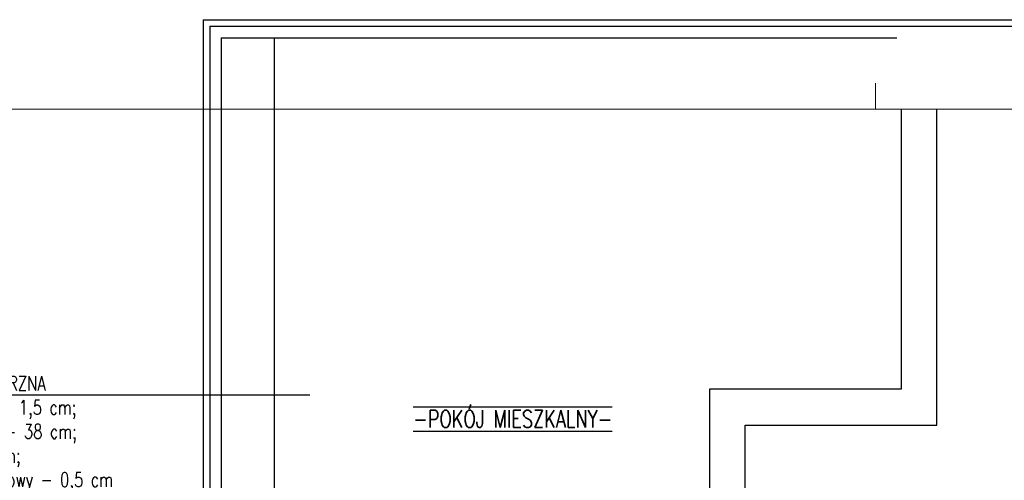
# Model space of a CAD drawing. Header units: millimetres. Extents: x -1147 to 4913, y -2332 to 921.
# Tile 39 of 119: x -181 to 501, y 347 to 666. Entities that reach past the tile are written whole.
import ezdxf
from ezdxf import colors
from ezdxf.entities.mleader import LeaderData, LeaderLine
from ezdxf.math import Vec2, Vec3

# ---------------------------------------------------------------- set-up
doc = ezdxf.new("R2010")
doc.units = ezdxf.units.MM
doc.header["$LTSCALE"] = 0.2
for name, color, linetype in [('A-ocieplenie', 6, 'Continuous'), ('A-opis', 7, 'Continuous'), ('A-widok', 41, 'Continuous'), ('A-ściany', 140, 'Continuous'), ('C00-00-00', 7, 'Continuous')]:
    doc.layers.add(name, color=color, linetype=linetype)
doc.styles.add('Arch-Dim', font='romans.shx', dxfattribs={"width": 0.75})

# ---------------------------------------------------------------- blocks, each defined once
blk = doc.blocks.new('_None')

msp = doc.modelspace()

# ---------------------------------------------------------------- linework, layer by layer
at = {"layer": 'A-ocieplenie'}
for q in [(-49, 314.25), (3199.612, 661.75)]:
    msp.add_line((-49, 661.75), q, dxfattribs=at)
at = {"layer": 'A-widok'}
for q in [(3199.612, 666.25), (-53.5, 157.997)]:
    msp.add_line((-53.5, 666.25), q, dxfattribs=at)
at = {"layer": 'A-ściany'}
for p, q in [((-41, 653.75), (-41, 319.5)), ((-41, 653.75), (426.648, 653.75)), ((-4.5, 653.75), (-4.5, 319.5))]:
    msp.add_line(p, q, dxfattribs=at)
msp.add_lwpolyline([(429.624, 604.105), (429.624, 410.428), (296.928, 410.428), (296.928, 278.35), (197.448, 278.35), (197.448, 253.582), (278.521, 253.582), (278.521, 171.5), (142.635, 171.5), (142.635, 145), (484.682, 145), (484.682, 169.764), (321.676, 169.764), (321.676, 385.451), (454.412, 385.451), (454.412, 604.105)], dxfattribs=at)
at = {"layer": 'C00-00-00', "lineweight": 0}
for points in [[(411.871, 622.307), (411.871, 604.317)], [(-114.33, 604.317), (-177.855, 604.317)], [(-19.103, 604.317), (-82.588, 604.317)], [(76.165, 604.317), (12.68, 604.317)], [(171.391, 604.317), (107.907, 604.317)], [(266.659, 604.317), (203.174, 604.317)], [(361.926, 604.317), (298.401, 604.317)], [(457.153, 604.317), (393.669, 604.317)], [(552.421, 604.317), (488.895, 604.317)]]:
    msp.add_lwpolyline(points, dxfattribs=at)
msp.add_lwpolyline([(4876.764, -2295.52), (4876.764, 604.317), (-938.159, 604.317), (-938.159, -2295.52)], close=True, dxfattribs=at)

# ---------------------------------------------------------------- texts
at = {"layer": 'A-opis', "color": 52, "insert": (160.795, 389.721), "char_height": 12, "width": 236.47772, "attachment_point": 5, "style": 'Arch-Dim'}
msp.add_mtext('\\pxt4;{\\L\\O-POKÓJ MIESZKALNY-}', dxfattribs=at)

# ---------------------------------------------------------------- leaders
at = {"layer": 'A-opis'}
ml = msp.add_multileader_mtext('Standard', dxfattribs=at)
ml.set_content('\\pxt4;IST. ŚCIANA ZEWNĘTRZNA\\P\\pxt4;-tynk cem.-wap. - 1,5 cm;\\P\\pxt1;-cegła ceramiczna - 38 cm;\\P\\pxt1;-styropian - 10 cm;\\P\\pxt1;-tynk cienkowarstwowy - 0,5 cm', color=256, style='Arch-Dim')
ml.set_leader_properties(color=30)
ml.set_arrow_properties(name='NONE')
ml.build(insert=Vec2(0, 0))
ml.multileader.update_dxf_attribs({"text_left_attachment_type": 6, "text_right_attachment_type": 6, "dogleg_length": 2, "arrow_head_size": 5})
ctx = ml.context
ctx.base_point, ctx.char_height, ctx.arrow_head_size, ctx.landing_gap_size, ctx.plane_origin = Vec3(-289.394, 406.119), 10, 5, 0.2, Vec3(-925.929, -3506.833)
ctx.left_attachment, ctx.right_attachment = 6, 6
notes = []
notes.append((ctx, [(0, (1, 1, 0), (-53.5, 406.119), (-1, 0), 38.769, [(0, [(20.293, 406.119)], 0, [])])]))
ctx.mtext.insert = Vec3(-289.194, 419.419)
for ctx, leaders in notes:
    for number, flags, end, landing, length, lines in leaders:
        leader = LeaderData()
        leader.index, (leader.has_last_leader_line, leader.has_dogleg_vector, leader.attachment_direction) = number, flags
        leader.last_leader_point, leader.dogleg_vector, leader.dogleg_length = Vec3(end), Vec3(landing), length
        for number, points, colour, breaks in lines:
            line = LeaderLine()
            line.index, line.vertices, line.color, line.breaks = number, Vec3.list(points), colors.encode_raw_color(colour), breaks
            leader.lines.append(line)
        ctx.leaders.append(leader)

doc.saveas('drawing.dxf')
